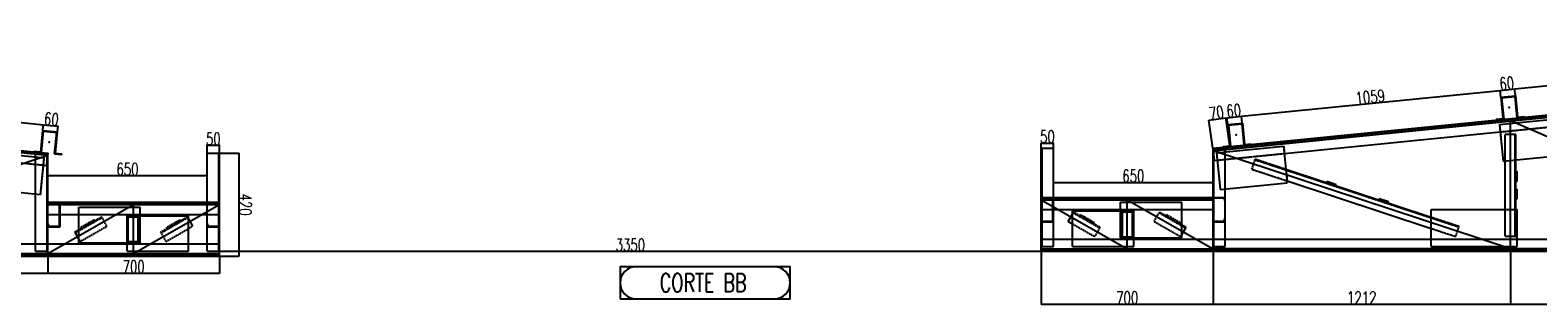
# Model space of a CAD drawing. Header units: feet. Extents: x -13577 to 173285, y -65833 to 34873.
# Tile 36 of 127: x -2998 to 3148, y -13080 to -11956. Entities that reach past the tile are written whole.
import ezdxf
from ezdxf.enums import TextEntityAlignment as Align

# ---------------------------------------------------------------- set-up
doc = ezdxf.new("R2010")
doc.units = ezdxf.units.FT
doc.header["$LTSCALE"] = 10
doc.header["$MEASUREMENT"] = 0
doc.linetypes.add('HIDDEN', pattern=[0.375, 0.25, -0.125])
doc.layers.get('0').update_dxf_attribs({"linetype": 'CONTINUOUS'})
doc.layers.get('Defpoints').update_dxf_attribs({"linetype": 'CONTINUOUS'})
for name, color, linetype in [('FORIR', 4, 'CONTINUOUS'), ('G', 3, 'CONTINUOUS'), ('TR', 6, 'HIDDEN'), ('TXT1', 7, 'CONTINUOUS'), ('VIEW_BOX', 6, 'CONTINUOUS'), ('VIEW_SLOT', 6, 'CONTINUOUS')]:
    doc.layers.add(name, color=color, linetype=linetype)
doc.styles.add('1', font='romans.shx', dxfattribs={"width": 0.7, "height": 50})
doc.styles.add('MARK', font='ROMANS', dxfattribs={"width": 0.7})
doc.dimstyles.get("Standard").update_dxf_attribs({"dimtxt": 50, "dimasz": 1, "dimexe": 1, "dimexo": 1, "dimgap": 1, "dimtad": 1, "dimdec": 0, "dimdsep": 46, "dimtxsty": '1', "dimblk": 'ARCHTICK', "dimcen": 3, "dimclrd": 1, "dimclre": 1, "dimclrt": 3, "dimadec": 0, "dimazin": 0, "dimtfac": 1, "dimtdec": 0, "dimtix": 1, "dimtmove": 0, "dimatfit": 3, "dimfxl": 0, "dimtolj": 1, "dimarcsym": 0})

# ---------------------------------------------------------------- blocks, each defined once
blk = doc.blocks.new('VIEW_NAME')
at = {"layer": 'VIEW_BOX', "color": 6}
blk.add_lwpolyline([(-13.87887099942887, 1.287858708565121e-15), (13.87887099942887, 1.287858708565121e-15), (13.87887099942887, 5.228313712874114), (-13.87887099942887, 5.228313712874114)], close=True, dxfattribs=at)
at = {"layer": 'VIEW_SLOT'}
blk.add_lwpolyline([(-11.26471414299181, 5.228313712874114, 1), (-11.26471414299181, 0), (11.26471414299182, 0, 1), (11.26471414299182, 5.228313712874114)], format="xyb", close=True, dxfattribs=at)
at = {"style": 'MARK', "width": 0.7}
blk.add_attdef('VIE_NAM', text='', height=3, dxfattribs=at).set_placement((-0.3444263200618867, 2.615633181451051), align=Align.MIDDLE)
blk = doc.blocks.new('3D_INFOM')
blk.add_point((0, 0))
at = {"layer": 'FORIR', "flags": 1}
for tag, p in [('MARK', (7.551999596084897, -4.310061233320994)), ('NUM_DIS', (7.551999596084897, -11.67637308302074)), ('NOT_PEZ', (45.7330238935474, -11.67637308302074)), ('QTA_PEZ', (7.551999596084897, -18.54543627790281)), ('TIP_PEZ', (45.7330238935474, -18.54543627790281)), ('TRA_PEZ', (7.551999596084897, -26.33037452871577)), ('COS_PEZ', (45.7330238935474, -26.33037452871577)), ('DES_PEZ', (7.551999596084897, -33.75152613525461))]:
    blk.add_attdef(tag, p, '', height=5, dxfattribs=at)
blk = doc.blocks.new('_ArchTick')
at = {"color": 0, "linetype": 'ByBlock', "const_width": 0.15}
blk.add_lwpolyline([(-0.5, -0.5), (0.5, 0.5)], dxfattribs=at)
blk = doc.blocks.new('*D1448')
at = {"layer": 'Defpoints', "color": 0}
for p in [(-4098.816838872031, -12260.26259182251), (-2943.66697196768, -12341.9713922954), (-2946.019082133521, -12365.49249337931)]:
    blk.add_point(p, dxfattribs=at)
at = {"layer": 'TXT1', "color": 1, "lineweight": -2, "transparency": 16777216}
for p, q in [((-4098.717335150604, -12259.26755463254), (-4095.370187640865, -12225.7960803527)), ((-4095.469691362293, -12226.79111754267), (-2943.66697196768, -12341.9713922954)), ((-2945.919578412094, -12364.49745618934), (-2943.567468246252, -12340.97635510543))]:
    blk.add_line(p, q, dxfattribs=at)
for p, rotation in [((-4095.469691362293, -12226.79111754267), 174.2894067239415), ((-2943.66697196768, -12341.9713922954), 354.2894067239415)]:
    blk.add_blockref('_ArchTick', p, dxfattribs=dict(at, rotation=rotation))
at = {"layer": 'TXT1', "color": 3, "transparency": 16777216, "insert": (-3516.981234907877, -12258.51028797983), "char_height": 50, "attachment_point": 5, "rotation": 354.2894067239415, "style": '1'}
blk.add_mtext('\\A1;1158', dxfattribs=at)
blk = doc.blocks.new('*D1449')
at = {"layer": 'Defpoints', "color": 0}
for p in [(-2883.964739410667, -12347.94161569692), (-2946.019082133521, -12365.49249337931), (-2886.316849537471, -12371.46271639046)]:
    blk.add_point(p, dxfattribs=at)
at = {"layer": 'TXT1', "color": 1, "lineweight": -2, "transparency": 16777216}
for p, q in [((-2945.919578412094, -12364.49745618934), (-2943.567468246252, -12340.97635510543)), ((-2943.66697196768, -12341.9713922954), (-2883.964739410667, -12347.94161569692)), ((-2886.217345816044, -12370.46767920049), (-2883.865235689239, -12346.94657850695))]:
    blk.add_line(p, q, dxfattribs=at)
for p, rotation in [((-2943.66697196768, -12341.9713922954), 174.2894067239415), ((-2883.964739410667, -12347.94161569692), 354.2894067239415)]:
    blk.add_blockref('_ArchTick', p, dxfattribs=dict(at, rotation=rotation))
at = {"layer": 'TXT1', "color": 3, "transparency": 16777216, "insert": (-2911.228758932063, -12319.08553705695), "char_height": 50, "attachment_point": 5, "rotation": 354.2894067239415, "style": '1'}
blk.add_mtext('\\A1;60', dxfattribs=at)
blk = doc.blocks.new('*D1451')
at = {"layer": 'Defpoints', "color": 0}
for p in [(-2276.118319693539, -12457.93144830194), (-2226.118341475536, -12425.38028919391), (-2226.118341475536, -12457.93144830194)]:
    blk.add_point(p, dxfattribs=at)
at = {"layer": 'TXT1', "color": 1, "lineweight": -2, "transparency": 16777216}
for p, q in [((-2276.118319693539, -12425.38028919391), (-2277.118319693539, -12425.38028919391)), ((-2276.118319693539, -12456.93144830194), (-2276.118319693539, -12424.38028919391)), ((-2276.118319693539, -12425.38028919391), (-2226.118341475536, -12425.38028919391)), ((-2226.118341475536, -12456.93144830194), (-2226.118341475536, -12424.38028919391)), ((-2226.118341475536, -12425.38028919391), (-2225.118341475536, -12425.38028919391))]:
    blk.add_line(p, q, dxfattribs=at)
blk.add_blockref('_ArchTick', (-2276.118319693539, -12425.38028919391), dxfattribs=at)
at = {"layer": 'TXT1', "color": 1, "lineweight": -2, "transparency": 16777216, "rotation": 180}
blk.add_blockref('_ArchTick', (-2226.118341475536, -12425.38028919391), dxfattribs=at)
at = {"layer": 'TXT1', "color": 3, "transparency": 16777216, "insert": (-2251.118330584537, -12399.38028919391), "char_height": 50, "attachment_point": 5, "style": '1'}
blk.add_mtext('\\A1;50', dxfattribs=at)
blk = doc.blocks.new('*D1452')
at = {"layer": 'Defpoints', "color": 0}
for p in [(-2226.118341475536, -12457.93144830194), (-2226.116327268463, -12877.93144828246), (-2147.236488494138, -12877.93106999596)]:
    blk.add_point(p, dxfattribs=at)
at = {"layer": 'TXT1', "color": 1, "lineweight": -2, "transparency": 16777216}
for p, q in [((-2225.118341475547, -12457.93144350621), (-2146.238502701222, -12457.93106521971)), ((-2147.23850270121, -12457.93107001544), (-2147.236488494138, -12877.93106999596)), ((-2225.116327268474, -12877.93144348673), (-2146.236488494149, -12877.93106520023))]:
    blk.add_line(p, q, dxfattribs=at)
for p, rotation in [((-2147.23850270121, -12457.93107001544), 90.00027477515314), ((-2147.236488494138, -12877.93106999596), 270.0002747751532)]:
    blk.add_blockref('_ArchTick', p, dxfattribs=dict(at, rotation=rotation))
at = {"layer": 'TXT1', "color": 3, "transparency": 16777216, "insert": (-2121.237495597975, -12667.93094531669), "char_height": 50, "attachment_point": 5, "rotation": 270.0002747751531, "style": '1'}
blk.add_mtext('\\A1;420', dxfattribs=at)
blk = doc.blocks.new('*D1453')
at = {"layer": 'Defpoints', "color": 0}
for p in [(1123.88498198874, -12437.9314483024), (1173.884960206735, -12416.70529398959), (1173.884960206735, -12437.9314483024)]:
    blk.add_point(p, dxfattribs=at)
at = {"layer": 'TXT1', "color": 1, "lineweight": -2, "transparency": 16777216}
for p, q in [((1123.88498198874, -12416.70529398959), (1122.88498198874, -12416.70529398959)), ((1123.88498198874, -12436.9314483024), (1123.88498198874, -12415.70529398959)), ((1123.88498198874, -12416.70529398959), (1173.884960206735, -12416.70529398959)), ((1173.884960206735, -12436.9314483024), (1173.884960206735, -12415.70529398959)), ((1173.884960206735, -12416.70529398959), (1174.884960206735, -12416.70529398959))]:
    blk.add_line(p, q, dxfattribs=at)
blk.add_blockref('_ArchTick', (1123.88498198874, -12416.70529398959), dxfattribs=at)
at = {"layer": 'TXT1', "color": 1, "lineweight": -2, "transparency": 16777216, "rotation": 180}
blk.add_blockref('_ArchTick', (1173.884960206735, -12416.70529398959), dxfattribs=at)
at = {"layer": 'TXT1', "color": 3, "transparency": 16777216, "insert": (1148.884971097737, -12390.70529398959), "char_height": 50, "attachment_point": 5, "style": '1'}
blk.add_mtext('\\A1;50', dxfattribs=at)
blk = doc.blocks.new('*D1456')
at = {"layer": 'Defpoints', "color": 0}
for p in [(1883.598188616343, -12341.5123471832), (1940.490861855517, -12307.44652943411), (1943.300421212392, -12335.54212417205)]:
    blk.add_point(p, dxfattribs=at)
at = {"layer": 'TXT1', "color": 1, "lineweight": -2, "transparency": 16777216}
for p, q in [((1883.498684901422, -12340.51730999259), (1880.689125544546, -12312.42171525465)), ((1880.788629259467, -12313.41675244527), (1940.490861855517, -12307.44652943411)), ((1943.200917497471, -12334.54708698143), (1940.391358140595, -12306.45149224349))]:
    blk.add_line(p, q, dxfattribs=at)
for p, rotation in [((1880.788629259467, -12313.41675244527), 185.7105929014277), ((1940.490861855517, -12307.44652943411), 5.710592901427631)]:
    blk.add_blockref('_ArchTick', p, dxfattribs=dict(at, rotation=rotation))
at = {"layer": 'TXT1', "color": 3, "transparency": 16777216, "insert": (1908.052648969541, -12284.56067398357), "char_height": 50, "attachment_point": 5, "rotation": 5.71059290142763, "style": '1'}
blk.add_mtext('\\A1;60', dxfattribs=at)
blk = doc.blocks.new('*D1457')
at = {"layer": 'Defpoints', "color": 0}
for p in [(2993.78489038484, -12202.11713096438), (2996.59444902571, -12230.21271854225), (1943.300421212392, -12335.54212417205)]:
    blk.add_point(p, dxfattribs=at)
at = {"layer": 'TXT1', "color": 1, "lineweight": -2, "transparency": 16777216}
for p, q in [((1940.490861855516, -12307.4465294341), (2993.78489038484, -12202.11713096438)), ((2996.494945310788, -12229.21768135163), (2993.685386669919, -12201.12209377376)), ((1943.200917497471, -12334.54708698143), (1940.391358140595, -12306.45149224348))]:
    blk.add_line(p, q, dxfattribs=at)
for p, rotation in [((2993.78489038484, -12202.11713096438), 5.710592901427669), ((1940.490861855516, -12307.4465294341), 185.7105929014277)]:
    blk.add_blockref('_ArchTick', p, dxfattribs=dict(at, rotation=rotation))
at = {"layer": 'TXT1', "color": 3, "transparency": 16777216, "insert": (2464.550779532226, -12228.91086324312), "char_height": 50, "attachment_point": 5, "rotation": 5.710592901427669, "style": '1'}
blk.add_mtext('\\A1;1059', dxfattribs=at)
blk = doc.blocks.new('*D1458')
at = {"layer": 'Defpoints', "color": 0}
for p in [(3053.487122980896, -12196.14690795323), (3056.296680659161, -12224.24248590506), (2996.59444902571, -12230.21271854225)]:
    blk.add_point(p, dxfattribs=at)
at = {"layer": 'TXT1', "color": 1, "lineweight": -2, "transparency": 16777216}
for p, q in [((2996.494945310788, -12229.21768135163), (2993.685386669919, -12201.12209377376)), ((2993.784890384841, -12202.11713096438), (3053.487122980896, -12196.14690795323)), ((3056.19717694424, -12223.24744871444), (3053.387619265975, -12195.15187076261))]:
    blk.add_line(p, q, dxfattribs=at)
for p, rotation in [((2993.784890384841, -12202.11713096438), 185.7105929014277), ((3053.487122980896, -12196.14690795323), 5.710592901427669)]:
    blk.add_blockref('_ArchTick', p, dxfattribs=dict(at, rotation=rotation))
at = {"layer": 'TXT1', "color": 3, "transparency": 16777216, "insert": (3021.048910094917, -12173.26105250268), "char_height": 50, "attachment_point": 5, "rotation": 5.710592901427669, "style": '1'}
blk.add_mtext('\\A1;60', dxfattribs=at)
blk = doc.blocks.new('*D1459')
at = {"layer": 'Defpoints', "color": 0}
for p in [(4206.284903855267, -12080.86713466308), (4209.094462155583, -12108.96271883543), (3056.296680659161, -12224.24248590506)]:
    blk.add_point(p, dxfattribs=at)
at = {"layer": 'TXT1', "color": 1, "lineweight": -2, "transparency": 16777216}
for p, q in [((3053.487122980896, -12196.14690795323), (4206.284903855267, -12080.86713466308)), ((4208.994958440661, -12107.96768164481), (4206.185400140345, -12079.87209747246)), ((3056.19717694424, -12223.24744871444), (3053.387619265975, -12195.15187076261))]:
    blk.add_line(p, q, dxfattribs=at)
for p, rotation in [((4206.284903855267, -12080.86713466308), 5.710592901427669), ((3053.487122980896, -12196.14690795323), 185.7105929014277)]:
    blk.add_blockref('_ArchTick', p, dxfattribs=dict(at, rotation=rotation))
at = {"layer": 'TXT1', "color": 3, "transparency": 16777216, "insert": (3627.29891683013, -12112.63605435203), "char_height": 50, "attachment_point": 5, "rotation": 5.710592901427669, "style": '1'}
blk.add_mtext('\\A1;1159', dxfattribs=at)
blk = doc.blocks.new('*D1542')
at = {"layer": 'Defpoints', "color": 0}
for p in [(3036.395970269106, -12847.98132389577), (4248.895970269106, -12847.98132389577), (4248.895970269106, -13073.42720171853)]:
    blk.add_point(p, dxfattribs=at)
at = {"layer": 'TXT1', "color": 1, "lineweight": -2, "transparency": 16777216}
for p, q in [((3036.395970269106, -12848.98132389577), (3036.395970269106, -13074.42720171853)), ((4248.895970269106, -12848.98132389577), (4248.895970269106, -13074.42720171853)), ((3036.395970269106, -13073.42720171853), (4248.895970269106, -13073.42720171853))]:
    blk.add_line(p, q, dxfattribs=at)
at = {"layer": 'TXT1', "color": 1, "lineweight": -2, "transparency": 16777216, "rotation": 180}
blk.add_blockref('_ArchTick', (3036.395970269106, -13073.42720171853), dxfattribs=at)
at = {"layer": 'TXT1', "color": 1, "lineweight": -2, "transparency": 16777216}
blk.add_blockref('_ArchTick', (4248.895970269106, -13073.42720171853), dxfattribs=at)
at = {"layer": 'TXT1', "color": 3, "transparency": 16777216, "insert": (3642.645970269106, -13047.42720171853), "char_height": 50, "attachment_point": 5, "style": '1'}
blk.add_mtext('\\A1;1213', dxfattribs=at)
blk = doc.blocks.new('*D1550')
at = {"layer": 'Defpoints', "color": 0}
for p in [(-2226.118341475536, -12877.93144829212), (1123.88498198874, -12857.93144829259), (1123.88498198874, -12857.93144829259)]:
    blk.add_point(p, dxfattribs=at)
at = {"layer": 'TXT1', "color": 1, "lineweight": -2, "transparency": 16777216}
for p, q in [((-2226.118341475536, -12876.93144829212), (-2226.118341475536, -12856.93144829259)), ((-2226.118341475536, -12857.93144829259), (1123.88498198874, -12857.93144829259))]:
    blk.add_line(p, q, dxfattribs=at)
at = {"layer": 'TXT1', "color": 1, "lineweight": -2, "transparency": 16777216, "rotation": 180}
blk.add_blockref('_ArchTick', (-2226.118341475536, -12857.93144829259), dxfattribs=at)
at = {"layer": 'TXT1', "color": 1, "lineweight": -2, "transparency": 16777216}
blk.add_blockref('_ArchTick', (1123.88498198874, -12857.93144829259), dxfattribs=at)
at = {"layer": 'TXT1', "color": 3, "transparency": 16777216, "insert": (-551.116679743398, -12831.93144829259), "char_height": 50, "attachment_point": 5, "style": '1'}
blk.add_mtext('\\A1;3350', dxfattribs=at)

msp = doc.modelspace()

# ---------------------------------------------------------------- linework, layer by layer
for p, q in [((-2926.118329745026, -12467.98132389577), (-7776.118329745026, -11982.98132389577)), ((1823.895970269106, -12447.98132389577), (6673.895970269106, -11962.98132389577)), ((3036.395970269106, -12847.98132389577), (3036.395970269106, -12326.73132389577)), ((4248.895970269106, -12847.98132389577), (3036.395970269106, -12326.73132389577)), ((-2926.118329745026, -12467.98132389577), (-4138.618329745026, -12867.98132389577)), ((3036.395970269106, -12847.98132389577), (1823.895970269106, -12447.98132389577)), ((1123.884970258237, -12647.93144827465), (1473.884970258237, -12847.93144827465)), ((1123.884970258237, -12647.93144827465), (1823.884970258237, -12647.93144827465)), ((1473.884970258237, -12647.93144827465), (1823.884970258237, -12847.93144827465)), ((1473.884970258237, -12847.93144827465), (1473.884970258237, -12647.93144827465)), ((-2576.118329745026, -12667.93144827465), (-2926.118329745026, -12867.93144827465)), ((-2226.118329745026, -12667.93144827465), (-2926.118329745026, -12667.93144827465)), ((-2576.118329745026, -12867.93144827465), (-2576.118329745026, -12667.93144827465)), ((-2226.118329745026, -12667.93144827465), (-2576.118329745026, -12867.93144827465)), ((-2926.118329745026, -12867.98132389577), (-7776.118329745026, -12867.98132389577)), ((-2226.118329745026, -12867.93144827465), (-2926.118329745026, -12867.93144827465)), ((1123.884970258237, -12847.93144827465), (1823.884970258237, -12847.93144827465)), ((6673.895970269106, -12847.98132389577), (1823.895970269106, -12847.98132389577))]:
    msp.add_line(p, q)
at = {"layer": 'G'}
for p, q in [((1823.895956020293, -12437.93144830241), (5517.078223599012, -12068.61322262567)), ((2996.59444902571, -12230.21271854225), (3056.296681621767, -12224.2424955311)), ((2999.921866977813, -12232.93514068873), (3053.574259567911, -12227.56989965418)), ((3053.574259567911, -12227.56989965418), (3062.227116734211, -12314.09833400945)), ((3056.296681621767, -12224.2424955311), (3064.94953878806, -12310.77092988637)), ((2996.59444902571, -12230.21271854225), (3005.24730619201, -12316.74115289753)), ((2999.921866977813, -12232.93514068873), (3008.574700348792, -12319.46357504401)), ((-4106.77715717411, -12339.86556685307), (-2926.118345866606, -12457.93144830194)), ((1883.598188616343, -12341.5123471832), (1943.300421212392, -12335.54212417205)), ((1883.598188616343, -12341.5123471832), (1892.251021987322, -12428.0407806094)), ((1886.925582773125, -12344.23476840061), (1940.577999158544, -12338.86952829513)), ((1886.925582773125, -12344.23476840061), (1895.578416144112, -12430.76320275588)), ((1940.577999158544, -12338.86952829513), (1949.230832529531, -12425.3979626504)), ((1943.300421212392, -12335.54212417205), (1951.953254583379, -12422.07055759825)), ((2978.421109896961, -12319.42377341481), (3005.24730619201, -12316.74115289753)), ((2978.421109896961, -12319.42377341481), (2978.723595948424, -12322.44868608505)), ((2991.290949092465, -12341.29170270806), (3264.926156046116, -12313.92818018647)), ((2991.290949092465, -12341.29170270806), (3006.216489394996, -12490.54728077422)), ((3064.94953878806, -12310.77092988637), (3091.775735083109, -12308.08830936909)), ((3091.775735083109, -12308.08830936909), (3092.07822113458, -12311.11322296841)), ((-2954.671915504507, -12452.02092773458), (-2946.01908213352, -12365.4924933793)), ((-2951.949493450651, -12455.34833185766), (-2943.296660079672, -12368.81989750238)), ((-2946.01908213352, -12365.4924933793), (-2886.31684953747, -12371.46271639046)), ((-2943.296660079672, -12368.81989750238), (-2889.64424369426, -12374.18513853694)), ((-2898.29710086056, -12460.71357196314), (-2889.64424369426, -12374.18513853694)), ((-2894.969682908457, -12457.99115074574), (-2886.31684953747, -12371.46271639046)), ((2114.750048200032, -12459.09542019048), (2994.276047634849, -12371.14281869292)), ((2994.276047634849, -12371.14281869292), (3006.216489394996, -12490.54728077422)), ((-3213.987291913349, -12449.24430327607), (-2940.352061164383, -12476.60782672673)), ((-2981.80062164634, -12452.36321988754), (-2981.498111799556, -12449.3383072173)), ((-2981.498111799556, -12449.3383072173), (-2954.671915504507, -12452.02092773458)), ((-2976.118324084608, -12457.93144830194), (-2926.118322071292, -12457.93144830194)), ((-2976.118324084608, -12473.03120067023), (-2976.118324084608, -12457.93144830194)), ((-2930.098469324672, -12507.78281142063), (-2925.123297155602, -12458.03095237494)), ((-2926.118322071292, -12457.93145016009), (-2925.123297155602, -12458.03095237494)), ((-2926.118322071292, -12877.98132389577), (-2926.118322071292, -12457.93144830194)), ((-2926.118322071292, -12467.98126676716), (-2925.425783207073, -12461.05586504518)), ((-2898.29710086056, -12460.71357196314), (-2868.445972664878, -12463.69868393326)), ((-2894.969682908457, -12457.99115074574), (-2868.143486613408, -12460.67377033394)), ((-2868.445972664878, -12463.69868393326), (-2868.143486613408, -12460.67377033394)), ((-2276.118319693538, -12857.93144829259), (-2276.118319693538, -12457.93144830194)), ((-2276.118319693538, -12457.93144830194), (-2226.118341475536, -12457.93144830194)), ((-2226.118341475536, -12877.93144829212), (-2226.118341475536, -12457.93144830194)), ((1123.88498198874, -12437.93144830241), (1173.884960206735, -12437.93144830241)), ((1123.88498198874, -12857.93144829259), (1123.88498198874, -12437.93144830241)), ((1173.884960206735, -12837.93144829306), (1173.884960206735, -12437.93144830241)), ((1822.900907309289, -12438.03095423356), (1823.884962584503, -12437.93254832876)), ((1822.900907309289, -12438.03095423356), (1827.876103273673, -12487.78281420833)), ((1823.20339336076, -12441.05586783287), (1823.884962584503, -12447.87153820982)), ((1823.884962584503, -12437.93144830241), (1873.884964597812, -12437.93144830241)), ((1823.884962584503, -12857.98132389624), (1823.884962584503, -12437.93144830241)), ((1823.884962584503, -12437.93254832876), (1823.895956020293, -12437.93144830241)), ((1838.129695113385, -12456.6078267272), (2111.764925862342, -12429.24430327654)), ((1838.129695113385, -12456.6078267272), (1853.055259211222, -12605.86340479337)), ((1865.424825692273, -12430.72340112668), (1892.251021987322, -12428.0407806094)), ((1865.424825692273, -12430.72340112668), (1865.727311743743, -12433.748314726)), ((1873.884964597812, -12453.03229976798), (1873.884964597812, -12437.93144830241)), ((1951.953254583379, -12422.07055759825), (1978.779450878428, -12419.38793801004)), ((1978.779450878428, -12419.38793801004), (1979.081936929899, -12422.41285068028)), ((2111.764925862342, -12429.24430327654), (2126.69048996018, -12578.49988227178)), ((3006.216489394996, -12490.54728077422), (3279.851720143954, -12463.18375825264)), ((-2955.277625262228, -12625.8634047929), (-2940.352061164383, -12476.60782672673)), ((-2943.337183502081, -12506.45894085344), (-2930.098469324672, -12507.78281142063)), ((1827.876103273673, -12487.78281420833), (1841.114817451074, -12486.45894364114)), ((2121.127597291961, -12522.87087415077), (2713.257987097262, -12718.21286272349)), ((3014.395962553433, -12687.98132343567), (3014.395962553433, -12489.72933313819)), ((3058.395975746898, -12687.98132343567), (3058.395975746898, -12485.32933178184)), ((3058.395975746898, -12532.58101302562), (3063.395966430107, -12532.58101302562)), ((3063.395966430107, -12572.58101302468), (3063.395966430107, -12532.58101302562)), ((-3228.912856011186, -12598.49988227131), (-2955.277625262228, -12625.8634047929)), ((1853.055259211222, -12605.86340479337), (2126.69048996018, -12578.49988227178)), ((2125.918903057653, -12570.78399362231), (2126.69048996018, -12578.49988227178)), ((2125.918903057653, -12570.78399362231), (2713.257987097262, -12764.54534280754)), ((2285.70356665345, -12577.16398016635), (2287.270012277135, -12572.4156913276)), ((2287.270012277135, -12572.4156913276), (2325.256330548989, -12584.94725843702)), ((2323.689884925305, -12589.69554727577), (2325.256330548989, -12584.94725843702)), ((3058.395975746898, -12572.58101302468), (3063.395966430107, -12572.58101302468)), ((-2976.118324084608, -12857.93144829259), (-2976.118324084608, -12623.77933518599)), ((-2926.118322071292, -12657.93144829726), (-2226.118341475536, -12657.93144829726)), ((-2876.118320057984, -12757.93144829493), (-2876.118320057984, -12657.93144829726)), ((1123.88498198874, -12637.93144829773), (1873.884964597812, -12637.93144829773)), ((1123.88498198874, -12649.93144811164), (1126.53497110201, -12649.93144811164)), ((1126.53497110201, -12649.93144811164), (1126.53497110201, -12640.58144801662)), ((1126.53497110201, -12640.58144801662), (1171.234971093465, -12640.58144801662)), ((1171.234971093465, -12735.2814485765), (1171.234971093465, -12640.58144801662)), ((1446.88497500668, -12802.9314480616), (1446.88497500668, -12657.93144829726)), ((1446.88497500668, -12657.93144829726), (1696.88496127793, -12657.93144829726)), ((1696.88496127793, -12802.9314480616), (1696.88496127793, -12657.93144829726)), ((1826.534975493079, -12735.2814485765), (1826.534975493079, -12640.58144801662)), ((1826.534975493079, -12640.58144801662), (1871.234975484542, -12640.58144801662)), ((1871.234975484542, -12649.93144811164), (1871.234975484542, -12640.58144801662)), ((1871.234975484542, -12649.93144811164), (1873.884964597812, -12649.93144811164)), ((1873.884964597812, -12837.93144829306), (1873.884964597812, -12603.78043428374)), ((2499.37655339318, -12647.65403958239), (2500.942999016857, -12642.90575353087)), ((2500.942999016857, -12642.90575353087), (2538.929317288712, -12655.43732064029)), ((2537.362871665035, -12660.18560854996), (2538.929317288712, -12655.43732064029)), ((3058.395975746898, -12604.58101283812), (3063.395966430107, -12604.58101283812)), ((3058.395975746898, -12644.58101283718), (3063.395966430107, -12644.58101283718)), ((3063.395966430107, -12644.58101283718), (3063.395966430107, -12604.58101283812)), ((-2926.118322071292, -12669.93144811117), (-2923.468332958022, -12669.93144811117)), ((-2926.118322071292, -12707.93144783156), (-2878.768332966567, -12707.93144783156)), ((-2923.468332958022, -12660.58144801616), (-2878.768332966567, -12660.58144801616)), ((-2923.468332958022, -12669.93144811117), (-2923.468332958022, -12660.58144801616)), ((-2878.768332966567, -12755.28144857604), (-2878.768332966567, -12660.58144801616)), ((-2876.118320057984, -12707.93144783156), (-2799.118320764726, -12707.93144783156)), ((-2799.118320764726, -12822.93144806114), (-2799.118320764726, -12677.9314482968)), ((-2799.118320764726, -12677.9314482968), (-2549.118334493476, -12677.9314482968)), ((-2603.118329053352, -12712.93144852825), (-2353.118318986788, -12712.93144852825)), ((-2603.118329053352, -12857.93144829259), (-2603.118329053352, -12712.93144852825)), ((-2549.118334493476, -12822.93144806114), (-2549.118334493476, -12677.9314482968)), ((-2549.118334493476, -12707.93144783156), (-2228.768330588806, -12707.93144783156)), ((-2353.118318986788, -12857.93144829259), (-2353.118318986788, -12712.93144852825)), ((-2276.118319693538, -12669.93144811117), (-2273.468330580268, -12669.93144811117)), ((-2273.468330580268, -12669.93144811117), (-2273.468330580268, -12660.58144801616)), ((-2273.468330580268, -12660.58144801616), (-2228.768330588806, -12660.58144801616)), ((-2228.768330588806, -12755.28144857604), (-2228.768330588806, -12660.58144801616)), ((1123.88498198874, -12687.93144783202), (1171.234971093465, -12687.93144783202)), ((1173.884960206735, -12687.93144783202), (1446.88497500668, -12687.93144783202)), ((1233.704717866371, -12736.02411408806), (1250.884959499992, -12705.95867877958)), ((1233.704717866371, -12736.02411408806), (1250.884959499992, -12705.95868435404)), ((1250.884959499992, -12692.93144852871), (1500.884969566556, -12692.93144852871)), ((1250.884959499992, -12837.93144829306), (1250.884959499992, -12692.93144852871)), ((1500.884969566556, -12837.93144829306), (1500.884969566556, -12692.93144852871)), ((1696.88496127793, -12687.93144783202), (1823.884962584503, -12687.93144783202)), ((2713.257987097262, -12837.98132389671), (2713.257987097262, -12687.98132343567)), ((2713.257987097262, -12687.98132343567), (3063.25800119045, -12687.98132343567)), ((3063.25800119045, -12837.98132389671), (3063.25800119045, -12687.98132343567)), ((-2926.118322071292, -12745.93144848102), (-2923.468332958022, -12745.93144848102)), ((-2926.118322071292, -12757.93144829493), (-2876.118320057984, -12757.93144829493)), ((-2923.468332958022, -12755.28144857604), (-2923.468332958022, -12745.93144848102)), ((-2923.468332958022, -12755.28144857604), (-2878.768332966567, -12755.28144857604)), ((-2816.298586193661, -12779.83878250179), (-2799.118320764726, -12770.02148768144)), ((-2816.298586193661, -12779.83878250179), (-2799.118320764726, -12809.90425404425)), ((-2353.118318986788, -12725.95867877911), (-2335.938077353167, -12756.0241140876)), ((-2353.118318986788, -12765.84139590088), (-2335.938077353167, -12756.0241140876)), ((-2276.118319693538, -12745.93144848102), (-2273.468330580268, -12745.93144848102)), ((-2276.118319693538, -12757.93144829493), (-2226.118341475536, -12757.93144829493)), ((-2273.468330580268, -12755.28144857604), (-2273.468330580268, -12745.93144848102)), ((-2273.468330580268, -12755.28144857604), (-2228.768330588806, -12755.28144857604)), ((1123.88498198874, -12725.93144848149), (1126.53497110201, -12725.93144848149)), ((1123.88498198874, -12737.93144829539), (1173.884960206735, -12737.93144829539)), ((1126.53497110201, -12735.2814485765), (1126.53497110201, -12725.93144848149)), ((1126.53497110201, -12735.2814485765), (1171.234971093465, -12735.2814485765)), ((1233.704717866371, -12736.02411408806), (1250.884959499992, -12745.84139590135)), ((1696.88496127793, -12750.02148768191), (1714.065226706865, -12759.83878250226)), ((1696.88496127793, -12789.90425404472), (1714.065226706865, -12759.83878250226)), ((1823.884962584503, -12737.93144829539), (1873.884964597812, -12737.93144829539)), ((1826.534975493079, -12735.2814485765), (1871.234975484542, -12735.2814485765)), ((1871.234975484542, -12725.93144848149), (1873.884964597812, -12725.93144848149)), ((1871.234975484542, -12735.2814485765), (1871.234975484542, -12725.93144848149)), ((-3815.618318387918, -12827.9813234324), (-2603.118329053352, -12827.93144782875)), ((-2799.118320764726, -12822.93144806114), (-2549.118334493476, -12822.93144806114)), ((-2353.118318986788, -12827.93144782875), (-2226.118341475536, -12827.93144782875)), ((1123.88498198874, -12807.93144782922), (1250.884959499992, -12807.93144782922)), ((1123.88498198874, -12837.93144829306), (1173.884960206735, -12837.93144829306)), ((1250.884959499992, -12837.93144829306), (1500.884969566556, -12837.93144829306)), ((1446.88497500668, -12802.9314480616), (1696.88496127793, -12802.9314480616)), ((1500.884969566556, -12807.93144782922), (1823.884962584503, -12807.93144782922)), ((1823.884962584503, -12837.93144829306), (1873.884964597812, -12837.93144829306)), ((1823.895979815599, -12807.98132343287), (2713.257987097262, -12807.98132343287)), ((2713.257987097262, -12837.98132389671), (3063.25800119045, -12837.98132389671)), ((3063.25800119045, -12807.98132343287), (3979.524586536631, -12807.98132343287)), ((-12626.11833192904, -12877.98132389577), (-2226.118341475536, -12877.93144829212)), ((-2976.118324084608, -12857.93144829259), (-2926.118322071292, -12857.93144829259)), ((-2603.118329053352, -12857.93144829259), (-2353.118318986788, -12857.93144829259)), ((-2276.118319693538, -12857.93144829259), (-2226.118341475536, -12857.93144829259)), ((1123.88498198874, -12857.93144829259), (1823.884962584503, -12857.93144829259)), ((1823.895979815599, -12857.98132389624), (12223.89597026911, -12857.93144829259))]:
    msp.add_line(p, q, dxfattribs=at)
at = {"layer": 'TR'}
for p, q in [((-7771.445664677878, -11976.45387786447), (-2925.425783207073, -12461.05586504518)), ((1823.20339336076, -12441.05586783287), (6669.223274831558, -11956.45387972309)), ((2991.290949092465, -12341.29170270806), (2994.276047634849, -12371.14281869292)), ((2994.276047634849, -12371.14281869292), (3267.911278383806, -12343.77929710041)), ((3014.395962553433, -12489.72933313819), (3014.395962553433, -12380.58101321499)), ((3014.395962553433, -12380.58101321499), (3058.395975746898, -12380.58101321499)), ((3055.19598170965, -12796.58101264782), (3055.19598170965, -12380.58101321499)), ((3058.395975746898, -12485.32933178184), (3058.395975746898, -12380.58101321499)), ((-2976.118324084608, -12623.77933518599), (-2976.118324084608, -12473.03120067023)), ((-2930.098469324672, -12507.78281142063), (-2926.118322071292, -12467.98126676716)), ((-2929.158340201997, -12857.93144829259), (-2929.158340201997, -12457.93144830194)), ((-2926.118345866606, -12457.93144830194), (-2926.118322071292, -12457.93145016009)), ((-2229.158335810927, -12857.93144829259), (-2229.158335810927, -12457.93144830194)), ((1126.924976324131, -12837.93144829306), (1126.924976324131, -12437.93144830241)), ((1823.884962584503, -12437.93254832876), (1823.895956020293, -12437.93144830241)), ((1823.884962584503, -12447.87153820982), (1827.876103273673, -12487.78281420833)), ((1826.924980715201, -12837.93144829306), (1826.924980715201, -12437.93144830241)), ((1838.129695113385, -12456.6078267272), (1841.114817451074, -12486.45894364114)), ((1841.114817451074, -12486.45894364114), (2114.750048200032, -12459.09542019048)), ((1873.884964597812, -12603.78043428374), (1873.884964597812, -12453.03229976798)), ((2111.764925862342, -12429.24430327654), (2114.750048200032, -12459.09542019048)), ((-3216.972414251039, -12479.09541833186), (-2943.337183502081, -12506.45894085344)), ((-2955.277625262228, -12625.8634047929), (-2943.337183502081, -12506.45894085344)), ((-2943.337183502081, -12506.45894085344), (-2940.352061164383, -12476.60782672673)), ((1841.114817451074, -12486.45894364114), (1853.055259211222, -12605.86340479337)), ((1982.273221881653, -12523.39572794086), (1996.057943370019, -12481.6107856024)), ((1982.273221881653, -12523.39572794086), (1995.055422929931, -12484.6496901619)), ((1982.273221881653, -12523.39572794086), (2125.918903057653, -12570.78399362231)), ((1995.055422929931, -12484.6496901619), (1996.057943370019, -12481.6107856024)), ((1995.055422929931, -12484.6496901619), (2826.005974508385, -12758.77770953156)), ((1996.057943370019, -12481.6107856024), (2121.127597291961, -12522.87087415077)), ((2121.127597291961, -12522.87087415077), (2121.476055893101, -12526.35546312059)), ((2121.476055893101, -12526.35546312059), (2125.918903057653, -12570.78399362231)), ((2285.70356665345, -12577.16398016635), (2323.689884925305, -12589.69554727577)), ((1123.88498198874, -12640.9714482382), (1823.884962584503, -12640.9714482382)), ((2499.37655339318, -12647.65404236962), (2537.362871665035, -12660.18560947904)), ((-2926.118322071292, -12660.97144823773), (-2226.118341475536, -12660.97144823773)), ((-2878.768332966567, -12707.93144783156), (-2876.118320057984, -12707.93144783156)), ((-2814.710938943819, -12782.61716105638), (-2706.180552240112, -12720.59979355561)), ((-2799.118320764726, -12707.93144783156), (-2549.118334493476, -12707.93144783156)), ((-2799.118320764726, -12770.02148768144), (-2707.768199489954, -12717.8214159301)), ((-2707.768199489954, -12717.8214159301), (-2685.938067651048, -12756.0241140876)), ((-2707.768199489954, -12717.8214159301), (-2706.180552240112, -12720.59979355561)), ((-2598.11833837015, -12818.43144836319), (-2598.11833837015, -12717.43144822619)), ((-2598.11833837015, -12717.43144822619), (-2554.118325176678, -12717.43144822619)), ((-2557.318319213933, -12818.43144836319), (-2557.318319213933, -12717.43144822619)), ((-2554.118325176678, -12818.43144836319), (-2554.118325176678, -12717.43144822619)), ((-2466.298572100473, -12779.83878250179), (-2357.768185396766, -12717.8214159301)), ((-2464.710948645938, -12782.61716105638), (-2356.180538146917, -12720.59979355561)), ((-2357.768185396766, -12717.8214159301), (-2353.118318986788, -12725.95867877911)), ((-2357.768185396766, -12717.8214159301), (-2356.180538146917, -12720.59979355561)), ((-2228.768330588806, -12707.93144783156), (-2226.118341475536, -12707.93144783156)), ((1171.234971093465, -12687.93144783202), (1173.884960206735, -12687.93144783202)), ((1250.884959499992, -12705.95868435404), (1255.53482590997, -12697.82141593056)), ((1250.884959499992, -12705.95867877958), (1253.947178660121, -12700.59979355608)), ((1253.947178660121, -12700.59979355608), (1362.477589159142, -12762.61716105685)), ((1255.53482590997, -12697.82141593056), (1364.065212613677, -12759.83878250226)), ((1281.58213014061, -12712.7055835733), (1284.062815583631, -12708.36436766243)), ((1284.062815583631, -12708.36436766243), (1340.498617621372, -12740.61339894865)), ((1303.288193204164, -12725.10905335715), (1305.768902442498, -12720.76784116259)), ((1305.768902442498, -12720.76784116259), (1306.065534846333, -12720.93734184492)), ((1446.88497500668, -12687.93144783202), (1696.88496127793, -12687.93144783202)), ((1446.88497500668, -12711.43144831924), (1451.884965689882, -12711.43144831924)), ((1451.884965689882, -12798.43144836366), (1451.884965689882, -12697.43144822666)), ((1451.884965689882, -12697.43144822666), (1495.884978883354, -12697.43144822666)), ((1455.084959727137, -12798.43144836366), (1455.084959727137, -12697.43144822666)), ((1495.884978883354, -12798.43144836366), (1495.884978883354, -12697.43144822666)), ((1583.704708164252, -12736.02411408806), (1605.534840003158, -12697.82141593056)), ((1603.947192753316, -12700.59979355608), (1712.477579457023, -12762.61716105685)), ((1605.534840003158, -12697.82141593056), (1696.88496127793, -12750.02148768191)), ((1631.582120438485, -12712.70557892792), (1634.062829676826, -12708.36436766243)), ((1634.062829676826, -12708.36436766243), (1690.498631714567, -12740.61339894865)), ((1653.288207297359, -12725.10905614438), (1655.76889274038, -12720.76784116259)), ((2713.257987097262, -12718.21286272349), (2827.008494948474, -12755.73880404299)), ((3014.395962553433, -12796.58101264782), (3014.395962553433, -12687.98132343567)), ((3058.395975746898, -12796.58101264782), (3058.395975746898, -12687.98132343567)), ((-2794.468478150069, -12818.04148065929), (-2685.938067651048, -12756.0241140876)), ((-2792.731991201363, -12760.61339894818), (-2736.296189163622, -12728.36436766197)), ((-2792.731991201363, -12760.61339894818), (-2790.251281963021, -12764.95461485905)), ((-2792.731991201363, -12760.61339894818), (-2790.251281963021, -12764.9546092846)), ((-2771.025904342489, -12748.20992544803), (-2770.729271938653, -12748.0404247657)), ((-2771.025904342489, -12748.20992544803), (-2768.545218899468, -12752.5511413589)), ((-2758.002252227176, -12740.76784116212), (-2755.521566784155, -12745.10905614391)), ((-2755.81819918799, -12745.27855775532), (-2755.521566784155, -12745.10905707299)), ((-2736.296189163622, -12728.36436766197), (-2733.815479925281, -12732.70557892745)), ((-2554.118325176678, -12731.43144831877), (-2549.118334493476, -12731.43144831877)), ((-2554.118325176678, -12764.43144827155), (-2549.118334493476, -12764.43144827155)), ((-2554.118325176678, -12771.43144831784), (-2549.118334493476, -12771.43144831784)), ((-2466.298572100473, -12779.83878250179), (-2444.468464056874, -12818.04148065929)), ((-2466.298572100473, -12779.83878250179), (-2464.710948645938, -12782.61716105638)), ((-2444.468464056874, -12818.04148065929), (-2353.118318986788, -12765.84139590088)), ((-2442.731977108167, -12760.61339894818), (-2386.296175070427, -12728.36436766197)), ((-2442.731977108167, -12760.61339894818), (-2440.251291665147, -12764.95461485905)), ((-2421.025914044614, -12748.20992544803), (-2418.54520480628, -12752.5511413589)), ((-2421.025914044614, -12748.20992916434), (-2418.54520480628, -12752.5511413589)), ((-2418.54520480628, -12752.5511413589), (-2418.248572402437, -12752.38164067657)), ((-2408.298894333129, -12740.93734184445), (-2408.002261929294, -12740.76784116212)), ((-2408.002261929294, -12740.76784116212), (-2405.52155269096, -12745.10905335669)), ((-2386.296175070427, -12728.36436766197), (-2383.815489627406, -12732.70558357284)), ((1250.884959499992, -12745.84139590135), (1342.235104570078, -12798.04148065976)), ((1316.015212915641, -12732.38164067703), (1316.311845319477, -12732.55114135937)), ((1316.311845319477, -12732.55114135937), (1318.792554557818, -12728.2099254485)), ((1316.311845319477, -12732.55114135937), (1318.792554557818, -12728.2099291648)), ((1338.017932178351, -12744.95461485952), (1340.498617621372, -12740.61339894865)), ((1342.235104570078, -12798.04148065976), (1364.065212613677, -12759.83878250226)), ((1362.477589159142, -12762.61716105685), (1364.065212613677, -12759.83878250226)), ((1446.88497500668, -12744.43144827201), (1451.884965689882, -12744.43144827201)), ((1446.88497500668, -12751.4314483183), (1451.884965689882, -12751.4314483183)), ((1583.704708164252, -12736.02411408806), (1692.235118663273, -12798.04148065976)), ((1653.288207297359, -12725.10905707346), (1653.584839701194, -12725.27855775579)), ((1666.311859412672, -12732.55114135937), (1668.792544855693, -12728.2099254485)), ((1668.495912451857, -12728.04042476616), (1668.792544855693, -12728.2099254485)), ((1688.017922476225, -12744.95460928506), (1690.498631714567, -12740.61339894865)), ((1712.477579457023, -12762.61716105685), (1714.065226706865, -12759.83878250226)), ((2713.257987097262, -12764.54534280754), (2813.223773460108, -12797.52374638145)), ((2813.223773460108, -12797.52374638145), (2827.008494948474, -12755.73880404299)), ((2826.005974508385, -12758.77770953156), (2827.008494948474, -12755.73880404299)), ((-2799.118320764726, -12809.90425404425), (-2794.468478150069, -12818.04148065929)), ((-2603.118329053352, -12827.93144782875), (-2353.118318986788, -12827.93144782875)), ((-2598.11833837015, -12818.43144836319), (-2554.118325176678, -12818.43144836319)), ((-2554.118325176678, -12804.43144827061), (-2549.118334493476, -12804.43144827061)), ((1250.884959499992, -12807.93144782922), (1500.884969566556, -12807.93144782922)), ((1446.88497500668, -12784.43144827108), (1451.884965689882, -12784.43144827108)), ((1451.884965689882, -12798.43144836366), (1495.884978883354, -12798.43144836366)), ((1692.235118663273, -12798.04148065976), (1696.88496127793, -12789.90425404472)), ((2713.257987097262, -12807.98132343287), (3063.25800119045, -12807.98132343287)), ((3014.395962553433, -12796.58101264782), (3058.395975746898, -12796.58101264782)), ((-12626.11833192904, -12874.9413239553), (-2226.118341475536, -12874.89144835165)), ((1123.88498198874, -12854.89144835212), (1823.884962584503, -12854.89144835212)), ((1823.884962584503, -12857.93144829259), (1823.895979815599, -12857.98132389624)), ((1823.884962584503, -12857.98132389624), (1823.895979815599, -12857.98132389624)), ((1823.895979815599, -12854.94132395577), (12223.89597026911, -12854.89144835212))]:
    msp.add_line(p, q, dxfattribs=at)

# ---------------------------------------------------------------- block references
at = {"xscale": 10, "yscale": 10, "zscale": 10}
for p in [(3030.923242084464, -12272.00428079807), (-2920.645625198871, -12413.25427843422), (1917.926961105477, -12383.30390889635), (-2877.44332974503, -12707.93144827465), (-2227.44332974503, -12707.93144827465), (1172.55997025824, -12687.93144827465), (1825.209970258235, -12687.93144827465)]:
    msp.add_blockref('3D_INFOM', p, dxfattribs=at)
at = {"xscale": 25, "yscale": 25, "zscale": 25}
msp.add_blockref('VIEW_NAME', (-246.3098915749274, -13051.51865826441), dxfattribs=at).add_auto_attribs({'VIE_NAM': 'CORTE BB'})

# ---------------------------------------------------------------- dimensions: what is measured, and where the dimension line sits
at = {"layer": 'TXT1'}
for base, p1, p2, angle, picture, middle in [((4206.284903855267, -12080.86713466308), (3056.296680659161, -12224.24248590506), (4209.094462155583, -12108.96271883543), 185.7105929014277, '*D1459', (3627.29891683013, -12112.63605435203)), ((3053.487122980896, -12196.14690795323), (2996.59444902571, -12230.21271854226), (3056.296680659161, -12224.24248590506), 185.7105929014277, '*D1458', (3021.048910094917, -12173.26105250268)), ((-2943.66697196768, -12341.9713922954), (-4098.816838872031, -12260.26259182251), (-2946.019082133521, -12365.49249337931), 174.2894067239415, '*D1448', (-3516.981234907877, -12258.51028797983)), ((2993.78489038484, -12202.11713096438), (1943.300421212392, -12335.54212417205), (2996.59444902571, -12230.21271854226), 185.7105929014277, '*D1457', (2464.550779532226, -12228.91086324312)), ((-2883.964739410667, -12347.94161569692), (-2946.019082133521, -12365.49249337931), (-2886.316849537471, -12371.46271639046), 174.2894067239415, '*D1449', (-2911.228758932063, -12319.08553705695))]:
    dim = msp.add_linear_dim(base=base, p1=p1, p2=p2, angle=angle, dimstyle='Standard', override={"dimtxt": 3, "dimtmove": 1}, dxfattribs=at)
    dim.commit()
    dim.dimension.update_dxf_attribs({"geometry": picture, "text_midpoint": middle})
msp.add_aligned_dim(p1=(1822.900907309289, -12438.03095423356), p2=(1892.251021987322, -12428.04078060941), distance=115.18365271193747, dimstyle='Standard', override={"dimtxt": 3}, dxfattribs=at).render()
for p1, p2, distance, picture, middle in [((1883.598188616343, -12341.5123471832), (1943.300421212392, -12335.54212417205), 28.235723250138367, '*D1456', (1908.052648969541, -12284.56067398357)), ((-2226.118341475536, -12457.93144830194), (-2226.116327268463, -12877.93144828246), 78.87983877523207, '*D1452', (-2121.237495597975, -12667.93094531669))]:
    dim = msp.add_aligned_dim(p1=p1, p2=p2, distance=distance, dimstyle='Standard', override={"dimtxt": 3}, dxfattribs=at)
    dim.commit()
    dim.dimension.update_dxf_attribs({"geometry": picture, "text_midpoint": middle})
for base, p1, p2, override, picture, middle in [((-2226.118341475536, -12425.38028919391), (-2276.118319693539, -12457.93144830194), (-2226.118341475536, -12457.93144830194), {"dimtxt": 3}, '*D1451', (-2251.118330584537, -12399.38028919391)), ((1173.884960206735, -12416.70529398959), (1123.88498198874, -12437.9314483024), (1173.884960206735, -12437.9314483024), {"dimtxt": 3}, '*D1453', (1148.884971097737, -12390.70529398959)), ((1123.88498198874, -12857.93144829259), (-2226.118341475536, -12877.93144829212), (1123.88498198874, -12857.93144829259), {"dimtxt": 3}, '*D1550', (-551.116679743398, -12831.93144829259)), ((4248.895970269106, -13073.42720171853), (3036.395970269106, -12847.98132389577), (4248.895970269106, -12847.98132389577), {"dimtxt": 3, "dimtmove": 1}, '*D1542', (3642.645970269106, -13047.42720171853))]:
    dim = msp.add_linear_dim(base=base, p1=p1, p2=p2, dimstyle='Standard', override=override, dxfattribs=at)
    dim.commit()
    dim.dimension.update_dxf_attribs({"geometry": picture, "text_midpoint": middle})
for base, p1, p2, override in [((-2276.118319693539, -12549.22331291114), (-2926.118322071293, -12657.93144829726), (-2276.118319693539, -12657.93144829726), {"dimtxt": 3}), ((1823.884962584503, -12576.95937646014), (1173.884960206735, -12637.93144829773), (1823.884962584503, -12637.93144829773), {"dimtxt": 3}), ((-2926.118322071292, -12946.84076713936), (-4138.618329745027, -12867.98132389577), (-2926.118322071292, -12867.93144388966), {"dimtxt": 3, "dimtmove": 1}), ((-2226.116327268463, -12946.84076713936), (-2926.118322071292, -12867.93144388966), (-2226.116327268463, -12877.93144828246), {"dimtxt": 3, "dimtmove": 1}), ((1823.895979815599, -13073.42720171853), (1123.88498198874, -12857.93144829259), (1823.895979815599, -12857.98132389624), {"dimtxt": 3}), ((3036.395970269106, -13073.42720171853), (1823.895979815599, -12857.98132389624), (3036.395970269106, -12847.98132389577), {"dimtxt": 3, "dimtmove": 1})]:
    msp.add_linear_dim(base=base, p1=p1, p2=p2, dimstyle='Standard', override=override, dxfattribs=at).render()

doc.saveas('drawing.dxf')
